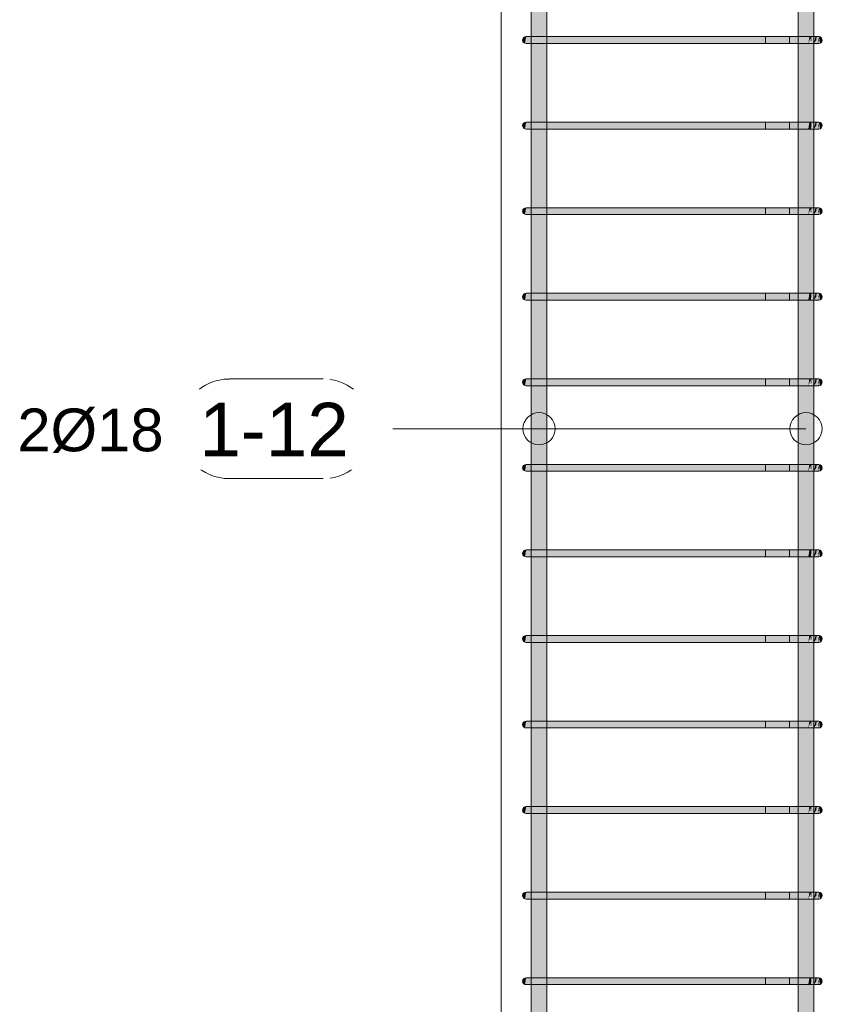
# Model space of a CAD drawing. Header units: millimetres. Extents: x -25607 to 9385, y 1894 to 10168.
# Tile 102 of 181: x -2943 to -2006, y 6693 to 7844. Entities that reach past the tile are written whole.
import ezdxf

# ---------------------------------------------------------------- set-up
doc = ezdxf.new("R2010")
doc.units = ezdxf.units.MM
for name, color, linetype, lineweight in [('S-COLS', 52, 'Continuous', 9), ('S-RBAR', 171, 'Continuous', 5), ('S-RBAR-IDEN', 171, 'Continuous', 5)]:
    doc.layers.add(name, color=color, linetype=linetype, lineweight=lineweight)
doc.styles.add('Arial', font='arial.ttf', dxfattribs={"height": 50})
doc.styles.add('Arial_1', font='arial.ttf', dxfattribs={"height": 62.5})

# ---------------------------------------------------------------- blocks, each defined once
blk = doc.blocks.new('Popisek výztuže - _Typ_ množství_LEVÝ-573731-V5')
at = {"layer": 'S-RBAR-IDEN'}
for p, q in [((-16348.9, 6003.8), (-16458.6, 6003.8)), ((-16458.6, 5887.3), (-16348.9, 5887.3))]:
    blk.add_line(p, q, dxfattribs=at)
for centre, start, end in [((-16458.6, 5945.5), 90, 270), ((-16348.9, 5945.5), 277.6434, 82.3566)]:
    blk.add_arc(centre, 58.2, start, end, dxfattribs=at)

msp = doc.modelspace()

# ---------------------------------------------------------------- hatches: boundary and pattern name
at = {"layer": 'S-RBAR'}
h = msp.add_hatch(color=256, dxfattribs=at)
h.paths.add_polyline_path([(-2345.5, 5870), (-2327.5, 5870), (-2327.5, 5916), (-2345.5, 5916), (-2345.5, 5915.6)])
h.paths.add_polyline_path([(-2345.5, 5924), (-2327.5, 5924), (-2327.5, 6016), (-2345.5, 6016), (-2345.5, 5943.3)])
h.paths.add_polyline_path([(-2345.5, 6024), (-2327.5, 6024), (-2327.5, 6116), (-2345.5, 6116), (-2345.5, 6026.4)])
h.paths.add_polyline_path([(-2345.5, 6124), (-2327.5, 6124), (-2327.5, 6216), (-2345.5, 6216), (-2345.5, 6137.3)])
h.paths.add_polyline_path([(-2327.5, 6224), (-2327.5, 6316), (-2345.5, 6316), (-2345.5, 6224), (-2331.6, 6224)])
h.paths.add_polyline_path([(-2345.5, 6324), (-2327.5, 6324), (-2327.5, 6416), (-2345.5, 6416), (-2345.5, 6331.3)])
h.paths.add_polyline_path([(-2345.5, 6424), (-2327.5, 6424), (-2327.5, 6516), (-2345.5, 6516), (-2345.5, 6442.2)])
h.paths.add_polyline_path([(-2345.5, 6524), (-2327.5, 6524), (-2327.5, 6616), (-2345.5, 6616), (-2345.5, 6525.3)])
h.paths.add_polyline_path([(-2345.5, 6624), (-2327.5, 6624), (-2327.5, 6716), (-2345.5, 6716), (-2345.5, 6636.2)])
h.paths.add_polyline_path([(-2345.5, 6724), (-2327.5, 6724), (-2327.5, 6816), (-2345.5, 6816), (-2345.5, 6747)])
h.paths.add_polyline_path([(-2339.2, 6824), (-2327.5, 6824), (-2327.5, 6916), (-2345.5, 6916), (-2345.5, 6824), (-2342.5, 6824)])
h.paths.add_polyline_path([(-2345.5, 6924), (-2327.5, 6924), (-2327.5, 7016), (-2345.5, 7016), (-2345.5, 6968.8)])
h.paths.add_polyline_path([(-2345.5, 7024), (-2327.5, 7024.2), (-2327.5, 7116), (-2345.5, 7116), (-2345.5, 7024.2)])
h.paths.add_polyline_path([(-2345.5, 7124), (-2327.5, 7124), (-2327.5, 7216), (-2345.5, 7216), (-2345.5, 7135.1)])
h.paths.add_polyline_path([(-2327.5, 7224), (-2327.5, 7316), (-2345.5, 7316), (-2345.5, 7224), (-2331.6, 7224)])
h.paths.add_polyline_path([(-2345.5, 7324), (-2327.5, 7324), (-2327.5, 7416), (-2345.5, 7416), (-2345.5, 7356.8)])
h.paths.add_polyline_path([(-2345.5, 7424), (-2327.5, 7424), (-2327.5, 7516), (-2345.5, 7516), (-2345.5, 7439.9)])
h.paths.add_polyline_path([(-2327.5, 7524), (-2327.5, 7616), (-2345.5, 7616), (-2345.5, 7524), (-2331.6, 7524)])
h.paths.add_polyline_path([(-2345.5, 7624), (-2327.5, 7624), (-2327.5, 7716), (-2345.5, 7716), (-2345.5, 7633.9)])
h.paths.add_polyline_path([(-2331.6, 7724), (-2327.5, 7724), (-2327.5, 7816), (-2345.5, 7816), (-2345.5, 7724), (-2335.4, 7724)])
h.paths.add_polyline_path([(-2345.5, 7824), (-2327.5, 7824), (-2327.5, 7916), (-2345.5, 7916), (-2345.5, 7855.7)])
h.paths.add_polyline_path([(-2339.2, 7924), (-2327.5, 7924), (-2327.5, 8016), (-2345.5, 8016), (-2345.5, 7924), (-2342.5, 7924)])
h.paths.add_polyline_path([(-2327.5, 8024), (-2327.5, 8116), (-2345.5, 8116), (-2345.5, 8024), (-2331.6, 8024)])
h.paths.add_polyline_path([(-2345.5, 8124), (-2327.5, 8124), (-2327.5, 8216), (-2345.5, 8216), (-2345.5, 8132.8)])
h.paths.add_polyline_path([(-2345.5, 8224), (-2327.5, 8224), (-2327.5, 8316), (-2345.5, 8316), (-2345.5, 8243.7)])
h.paths.add_polyline_path([(-2345.5, 8324), (-2327.5, 8324), (-2327.5, 8416), (-2345.5, 8416), (-2345.5, 8326.8)])
h.paths.add_polyline_path([(-2345.5, 8424), (-2327.5, 8424), (-2327.5, 8516), (-2345.5, 8516), (-2345.5, 8437.7)])
h.paths.add_polyline_path([(-2331.6, 8524), (-2327.5, 8524), (-2327.5, 8616), (-2345.5, 8616), (-2345.5, 8524), (-2335.4, 8524)])
h.paths.add_polyline_path([(-2339.2, 8624), (-2327.5, 8624), (-2327.5, 8660), (-2345.5, 8660), (-2345.5, 8624), (-2342.5, 8624)])
h = msp.add_hatch(color=256, dxfattribs=at)
h.paths.add_polyline_path([(-2033.6, 5870), (-2015.6, 5870), (-2015.9, 5916), (-2033.6, 5916), (-2033.6, 5915.6)])
h.paths.add_polyline_path([(-2024.6, 5924), (-2015.6, 5924), (-2015.9, 6016), (-2033.6, 6016), (-2033.4, 5924), (-2025.7, 5924)])
h.paths.add_polyline_path([(-2021.9, 6024), (-2015.6, 6024), (-2015.9, 6116), (-2033.6, 6116), (-2033.4, 6024), (-2024.6, 6024)])
h.paths.add_polyline_path([(-2024.6, 6124), (-2015.6, 6124), (-2015.9, 6216), (-2033.6, 6216), (-2033.4, 6124), (-2025.7, 6124)])
h.paths.add_polyline_path([(-2033.6, 6224), (-2015.6, 6224), (-2015.9, 6316), (-2033.6, 6316), (-2033.6, 6248.2)])
h.paths.add_polyline_path([(-2021.9, 6324), (-2015.6, 6324), (-2015.9, 6416), (-2033.6, 6416), (-2033.4, 6324), (-2024.6, 6324)])
h.paths.add_polyline_path([(-2021.9, 6424), (-2015.6, 6424), (-2015.9, 6516), (-2033.6, 6516), (-2033.4, 6424), (-2024.6, 6424)])
h.paths.add_polyline_path([(-2021.9, 6524), (-2015.6, 6524), (-2015.9, 6616), (-2033.6, 6616), (-2033.4, 6524), (-2024.6, 6524)])
h.paths.add_polyline_path([(-2021.9, 6624), (-2015.6, 6624), (-2015.9, 6716), (-2033.6, 6716), (-2033.4, 6624), (-2024.6, 6624)])
h.paths.add_polyline_path([(-2033.6, 6724), (-2015.6, 6724), (-2015.9, 6816), (-2033.6, 6816), (-2033.6, 6747)])
h.paths.add_polyline_path([(-2033.6, 6824), (-2015.6, 6824), (-2015.9, 6916), (-2033.6, 6916), (-2033.6, 6830.2)])
h.paths.add_polyline_path([(-2021.9, 6924), (-2015.6, 6924), (-2015.9, 7016), (-2033.6, 7016), (-2033.4, 6924), (-2024.6, 6924)])
h.paths.add_polyline_path([(-2021.9, 7024), (-2015.6, 7024.2), (-2015.9, 7116), (-2033.6, 7116), (-2033.4, 7024), (-2024.6, 7024)])
h.paths.add_polyline_path([(-2021.9, 7124), (-2015.6, 7124), (-2015.9, 7216), (-2033.6, 7216), (-2033.4, 7124), (-2024.6, 7124)])
h.paths.add_polyline_path([(-2033.6, 7224), (-2015.6, 7224), (-2015.9, 7316), (-2033.6, 7316), (-2033.6, 7245.9)])
h.paths.add_polyline_path([(-2024.6, 7324), (-2015.6, 7324), (-2015.9, 7416), (-2033.6, 7416), (-2033.4, 7324), (-2025.7, 7324)])
h.paths.add_polyline_path([(-2024.6, 7424), (-2015.6, 7424), (-2015.9, 7516), (-2033.6, 7516), (-2033.4, 7424), (-2025.7, 7424)])
h.paths.add_polyline_path([(-2033.6, 7524), (-2015.6, 7524), (-2015.9, 7616), (-2033.6, 7616), (-2033.6, 7550.8)])
h.paths.add_polyline_path([(-2024.6, 7624), (-2015.6, 7624), (-2015.9, 7716), (-2033.6, 7716), (-2033.4, 7624), (-2025.7, 7624)])
h.paths.add_polyline_path([(-2033.6, 7724), (-2015.6, 7724), (-2015.9, 7816), (-2033.6, 7816), (-2033.6, 7744.8)])
h.paths.add_polyline_path([(-2021.9, 7824), (-2015.6, 7824), (-2015.9, 7916), (-2032.6, 7916), (-2032.6, 7882.8), (-2033.6, 7882.8), (-2033.4, 7824), (-2024.6, 7824)])
h.paths.add_polyline_path([(-2019.6, 7924), (-2015.6, 7924), (-2015.9, 8016), (-2032.6, 8016), (-2032.6, 7924), (-2021.9, 7924)])
h.paths.add_polyline_path([(-2032.6, 8024), (-2015.6, 8024), (-2015.9, 8116), (-2032.6, 8116), (-2032.6, 8049.7)])
h.paths.add_polyline_path([(-2019.6, 8124), (-2015.6, 8124), (-2015.9, 8216), (-2032.6, 8216), (-2032.6, 8124), (-2021.9, 8124)])
h.paths.add_polyline_path([(-2019.6, 8224), (-2015.6, 8224), (-2015.9, 8316), (-2032.6, 8316), (-2032.6, 8224), (-2021.9, 8224)])
h.paths.add_polyline_path([(-2019.6, 8324), (-2015.6, 8324), (-2015.9, 8416), (-2032.6, 8416), (-2032.6, 8324), (-2021.9, 8324)])
h.paths.add_polyline_path([(-2019.6, 8424), (-2015.6, 8424), (-2015.9, 8516), (-2032.6, 8516), (-2032.6, 8424), (-2021.9, 8424)])
h.paths.add_polyline_path([(-2032.6, 8524), (-2015.6, 8524), (-2015.9, 8616), (-2032.6, 8616), (-2032.6, 8548.5)])
h.paths.add_polyline_path([(-2019.6, 8624), (-2015.6, 8624), (-2015.6, 8660), (-2032.6, 8660), (-2032.6, 8624), (-2021.9, 8624)])
for points in [[(-2352.6, 7816.1), (-2351.6, 7824), (-2353.6, 7823.5), (-2355, 7822), (-2355.6, 7820), (-2355, 7818), (-2353.6, 7816.5)], [(-2335.4, 7816), (-2331.6, 7816), (-2331.6, 7824), (-2351.6, 7824), (-2351.6, 7816), (-2335.7, 7816)], [(-2051.7, 7816), (-2029.6, 7816), (-2029.6, 7824), (-2331.6, 7824), (-2331.6, 7816), (-2095.6, 7816)], [(-2008.5, 7816.1), (-2007.6, 7816.5), (-2006.1, 7818), (-2005.6, 7820), (-2006.1, 7822), (-2007.8, 7823.6), (-2009.6, 7824), (-2008.9, 7819)], [(-2352.6, 7716.1), (-2351.6, 7724), (-2353.6, 7723.5), (-2355, 7722), (-2355.6, 7720), (-2355, 7718), (-2353.6, 7716.5)], [(-2335.4, 7716), (-2331.6, 7716), (-2331.6, 7724), (-2351.6, 7724), (-2351.6, 7716), (-2335.7, 7716)], [(-2271.2, 7716), (-2029.6, 7716), (-2029.6, 7724), (-2331.6, 7724), (-2331.6, 7716), (-2315.1, 7716)], [(-2008.5, 7716.1), (-2007.6, 7716.5), (-2006.1, 7718), (-2005.6, 7720), (-2006.1, 7722), (-2007.8, 7723.6), (-2009.6, 7724), (-2008.6, 7717.1)], [(-2352.6, 7616.1), (-2351.6, 7624), (-2353.6, 7623.5), (-2355, 7622), (-2355.6, 7620), (-2355, 7618), (-2353.6, 7616.5)], [(-2335.4, 7616), (-2331.6, 7616), (-2331.6, 7624), (-2351.6, 7624), (-2351.6, 7616), (-2335.7, 7616)], [(-2051.7, 7616), (-2029.6, 7616), (-2029.6, 7624), (-2331.6, 7624), (-2331.6, 7616), (-2095.6, 7616)], [(-2008.5, 7616.1), (-2007.6, 7616.5), (-2006.1, 7618), (-2005.6, 7620), (-2006.1, 7622), (-2007.8, 7623.6), (-2009.6, 7624), (-2008.9, 7619)], [(-2352.6, 7516.1), (-2351.6, 7524), (-2353.6, 7523.5), (-2355, 7522), (-2355.6, 7520), (-2355, 7518), (-2353.6, 7516.5)], [(-2351.6, 7516), (-2331.6, 7516), (-2331.6, 7524), (-2351.6, 7524), (-2351.6, 7516.1)], [(-2095.6, 7516), (-2029.6, 7516), (-2029.6, 7524), (-2331.6, 7524), (-2331.6, 7516), (-2271.2, 7516)], [(-2008.5, 7516.1), (-2007.6, 7516.5), (-2006.1, 7518), (-2005.6, 7520), (-2006.1, 7522), (-2007.8, 7523.6), (-2009.6, 7524), (-2008.9, 7519)], [(-2352.6, 7416.1), (-2351.6, 7424), (-2353.6, 7423.5), (-2355, 7422), (-2355.6, 7420), (-2355, 7418), (-2353.6, 7416.5)], [(-2335.4, 7416), (-2331.6, 7416), (-2331.6, 7424), (-2351.6, 7424), (-2351.6, 7416), (-2335.7, 7416)], [(-2051.7, 7416), (-2029.6, 7416), (-2029.6, 7424), (-2331.6, 7424), (-2331.6, 7416), (-2095.6, 7416)], [(-2008.5, 7416.1), (-2007.6, 7416.5), (-2006.1, 7418), (-2005.6, 7420), (-2006.1, 7422), (-2007.8, 7423.6), (-2009.6, 7424), (-2008.9, 7419)], [(-2352.6, 7316.1), (-2351.6, 7324), (-2353.6, 7323.5), (-2355, 7322), (-2355.6, 7320), (-2355, 7318), (-2353.6, 7316.5)], [(-2335.4, 7316), (-2331.6, 7316), (-2331.6, 7324), (-2351.6, 7324), (-2351.6, 7316), (-2335.7, 7316)], [(-2051.7, 7316), (-2029.6, 7316), (-2029.6, 7324), (-2331.6, 7324), (-2331.6, 7316), (-2095.6, 7316)], [(-2008.5, 7316.1), (-2007.6, 7316.5), (-2006.1, 7318), (-2005.6, 7320), (-2006.1, 7322), (-2007.8, 7323.6), (-2009.6, 7324), (-2008.9, 7319)], [(-2352.6, 7216.1), (-2351.6, 7224), (-2353.6, 7223.5), (-2355, 7222), (-2355.6, 7220), (-2355, 7218), (-2353.6, 7216.5)], [(-2335.4, 7216), (-2331.6, 7216), (-2331.6, 7224), (-2351.6, 7224), (-2351.6, 7216), (-2335.7, 7216)], [(-2271.2, 7216), (-2029.6, 7216), (-2029.6, 7224), (-2331.6, 7224), (-2331.6, 7216), (-2315.1, 7216)], [(-2008.5, 7216.1), (-2007.6, 7216.5), (-2006.1, 7218), (-2005.6, 7220), (-2006.1, 7222), (-2007.8, 7223.6), (-2009.6, 7224), (-2008.8, 7218.2)], [(-2352.6, 7116.1), (-2351.6, 7124), (-2353.6, 7123.5), (-2355, 7122), (-2355.6, 7120), (-2355, 7118), (-2353.6, 7116.5)], [(-2335.4, 7116), (-2331.6, 7116), (-2331.6, 7124), (-2351.6, 7124), (-2351.6, 7116), (-2335.7, 7116)], [(-2051.7, 7116), (-2029.6, 7116), (-2029.6, 7124), (-2331.6, 7124), (-2331.6, 7116), (-2095.6, 7116)], [(-2008.5, 7116.1), (-2007.6, 7116.5), (-2006.1, 7118), (-2005.6, 7120), (-2006.1, 7122), (-2007.8, 7123.6), (-2009.6, 7124), (-2008.9, 7119)], [(-2352.6, 7016.1), (-2351.6, 7024), (-2353.6, 7023.5), (-2355, 7022), (-2355.6, 7020), (-2355, 7018), (-2353.6, 7016.5)], [(-2335.4, 7016), (-2331.6, 7016), (-2331.6, 7024), (-2351.6, 7024), (-2351.6, 7016), (-2335.7, 7016)], [(-2051.7, 7016), (-2029.6, 7016), (-2029.6, 7024), (-2331.6, 7024), (-2331.6, 7016), (-2095.6, 7016)], [(-2008.5, 7016.1), (-2007.6, 7016.5), (-2006.1, 7018), (-2005.6, 7020), (-2006.1, 7022), (-2007.8, 7023.6), (-2009.6, 7024), (-2008.9, 7019)], [(-2352.6, 6916.1), (-2351.6, 6924), (-2353.6, 6923.5), (-2355, 6922), (-2355.6, 6920), (-2355, 6918), (-2353.6, 6916.5)], [(-2335.4, 6916), (-2331.6, 6916), (-2331.6, 6924), (-2351.6, 6924), (-2351.6, 6916), (-2335.7, 6916)], [(-2051.7, 6916), (-2029.6, 6916), (-2029.6, 6924), (-2331.6, 6924), (-2331.6, 6916), (-2095.6, 6916)], [(-2008.5, 6916.1), (-2007.6, 6916.5), (-2006.1, 6918), (-2005.6, 6920), (-2006.1, 6922), (-2007.8, 6923.6), (-2009.6, 6924), (-2008.9, 6919)], [(-2352.6, 6816.1), (-2351.6, 6824), (-2353.6, 6823.5), (-2355, 6822), (-2355.6, 6820), (-2355, 6818), (-2353.6, 6816.5)], [(-2335.4, 6816), (-2331.6, 6816), (-2331.6, 6824), (-2351.6, 6824), (-2351.6, 6816), (-2335.7, 6816)], [(-2051.7, 6816), (-2029.6, 6816), (-2029.6, 6824), (-2331.6, 6824), (-2331.6, 6816), (-2095.6, 6816)], [(-2008.5, 6816.1), (-2007.6, 6816.5), (-2006.1, 6818), (-2005.6, 6820), (-2006.1, 6822), (-2007.8, 6823.6), (-2009.6, 6824), (-2008.9, 6819)], [(-2352.6, 6716.1), (-2351.6, 6724), (-2353.6, 6723.5), (-2355, 6722), (-2355.6, 6720), (-2355, 6718), (-2353.6, 6716.5)], [(-2335.4, 6716), (-2331.6, 6716), (-2331.6, 6724), (-2351.6, 6724), (-2351.6, 6716), (-2335.7, 6716)], [(-2095.6, 6716), (-2029.6, 6716), (-2029.6, 6724), (-2331.6, 6724), (-2331.6, 6716), (-2271.2, 6716)], [(-2008.5, 6716.1), (-2007.6, 6716.5), (-2006.1, 6718), (-2005.6, 6720), (-2006.1, 6722), (-2007.8, 6723.6), (-2009.6, 6724), (-2008.9, 6719)]]:
    msp.add_hatch(color=256, dxfattribs=at).paths.add_polyline_path(points)
h = msp.add_hatch(color=256, dxfattribs=at)
h.paths.add_polyline_path([(-2009.6, 7824), (-2010.2, 7816), (-2009.6, 7816.1), (-2009.6, 7821)])
h.paths.add_polyline_path([(-2015.4, 7816), (-2013.5, 7824), (-2018.3, 7824), (-2018.7, 7816)])
h.paths.add_polyline_path([(-2010.8, 7816), (-2010.2, 7821.3), (-2009.6, 7824), (-2012, 7824), (-2012.8, 7819.6), (-2015.4, 7816), (-2011.1, 7816)])
h.paths.add_polyline_path([(-2029.6, 7816), (-2021.9, 7816), (-2020.6, 7824), (-2029.6, 7824)])
h.paths.add_polyline_path([(-2021.9, 7816), (-2019.6, 7816), (-2019.6, 7821.8)])
h = msp.add_hatch(color=256, dxfattribs=at)
h.paths.add_polyline_path([(-2010.8, 7816), (-2010.2, 7816.1), (-2009.6, 7824), (-2010.6, 7820)])
h.paths.add_polyline_path([(-2018.7, 7816), (-2018.3, 7824), (-2020.6, 7824), (-2021.9, 7816), (-2019.4, 7822.3)])
h.paths.add_polyline_path([(-2015.4, 7816), (-2012.5, 7820), (-2012.2, 7824), (-2013.5, 7824)])
h = msp.add_hatch(color=256, dxfattribs=at)
h.paths.add_polyline_path([(-2029.6, 7716), (-2021.9, 7716), (-2020.6, 7724), (-2029.6, 7724), (-2029.6, 7717.1)])
h.paths.add_polyline_path([(-2009.6, 7724), (-2010.2, 7716), (-2009.6, 7716.1), (-2009.6, 7721)])
h.paths.add_polyline_path([(-2011.1, 7716), (-2010.8, 7716), (-2010.2, 7721.3), (-2009.6, 7724), (-2012, 7724), (-2012.8, 7719.6), (-2015.4, 7716), (-2012.2, 7716)])
h.paths.add_polyline_path([(-2018.7, 7716), (-2015.4, 7716), (-2013.5, 7724), (-2018.3, 7724), (-2018.7, 7717.1)])
h = msp.add_hatch(color=256, dxfattribs=at)
h.paths.add_polyline_path([(-2010.2, 7716), (-2009.6, 7724), (-2010.6, 7720), (-2010.8, 7716)])
h.paths.add_polyline_path([(-2018.7, 7716), (-2018.6, 7717.1), (-2018.3, 7724), (-2020.6, 7724), (-2021.9, 7716)])
h.paths.add_polyline_path([(-2015.4, 7716), (-2012.5, 7720), (-2012.2, 7724), (-2013.5, 7724), (-2015.2, 7717.1)])
h = msp.add_hatch(color=256, dxfattribs=at)
h.paths.add_polyline_path([(-2009.6, 7624), (-2010.2, 7616), (-2009.6, 7616.1), (-2009.6, 7621)])
h.paths.add_polyline_path([(-2015.4, 7616), (-2013.5, 7624), (-2018.3, 7624), (-2018.7, 7616)])
h.paths.add_polyline_path([(-2010.8, 7616), (-2010.2, 7621.3), (-2009.6, 7624), (-2012, 7624), (-2012.8, 7619.6), (-2015.4, 7616), (-2011.1, 7616)])
h.paths.add_polyline_path([(-2029.6, 7616), (-2021.9, 7616), (-2020.6, 7624), (-2029.6, 7624)])
h.paths.add_polyline_path([(-2021.9, 7616), (-2019.6, 7616), (-2019.6, 7621.8)])
h = msp.add_hatch(color=256, dxfattribs=at)
h.paths.add_polyline_path([(-2010.8, 7616), (-2010.2, 7616.1), (-2009.6, 7624), (-2010.6, 7620)])
h.paths.add_polyline_path([(-2018.7, 7616), (-2018.3, 7624), (-2020.6, 7624), (-2021.9, 7616), (-2019.4, 7622.3)])
h.paths.add_polyline_path([(-2015.4, 7616), (-2012.5, 7620), (-2012.2, 7624), (-2013.5, 7624)])
h = msp.add_hatch(color=256, dxfattribs=at)
h.paths.add_polyline_path([(-2009.6, 7516), (-2009.8, 7521), (-2010.2, 7516)])
h.paths.add_polyline_path([(-2025.7, 7516), (-2021.9, 7516), (-2020.6, 7524), (-2029.6, 7524), (-2029.6, 7516)])
h.paths.add_polyline_path([(-2015.4, 7516), (-2010.8, 7516), (-2010.2, 7521.3), (-2009.6, 7524), (-2012, 7524), (-2012.8, 7519.6), (-2013.2, 7519), (-2013.2, 7521.5)])
h.paths.add_polyline_path([(-2015.4, 7516), (-2013.5, 7524), (-2018.3, 7524), (-2018.7, 7516)])
h = msp.add_hatch(color=256, dxfattribs=at)
h.paths.add_polyline_path([(-2021.9, 7516), (-2018.7, 7516), (-2018.3, 7524), (-2020.6, 7524), (-2020.7, 7523.1)])
h.paths.add_polyline_path([(-2015.4, 7516), (-2012.5, 7520), (-2012.2, 7524), (-2013.5, 7524), (-2013.7, 7523.1)])
h.paths.add_polyline_path([(-2010.8, 7516), (-2010.2, 7516), (-2009.8, 7523.1), (-2010.6, 7520)])
h = msp.add_hatch(color=256, dxfattribs=at)
h.paths.add_polyline_path([(-2009.6, 7424), (-2010.2, 7416), (-2009.6, 7416.1), (-2009.6, 7421)])
h.paths.add_polyline_path([(-2015.4, 7416), (-2013.5, 7424), (-2018.3, 7424), (-2018.7, 7416)])
h.paths.add_polyline_path([(-2010.8, 7416), (-2010.2, 7421.3), (-2009.6, 7424), (-2012, 7424), (-2012.8, 7419.6), (-2015.4, 7416), (-2011.1, 7416)])
h.paths.add_polyline_path([(-2029.6, 7416), (-2021.9, 7416), (-2020.6, 7424), (-2029.6, 7424)])
h.paths.add_polyline_path([(-2019.6, 7416), (-2019.6, 7421.8), (-2021.9, 7416)])
h = msp.add_hatch(color=256, dxfattribs=at)
h.paths.add_polyline_path([(-2010.8, 7416), (-2010.2, 7416.1), (-2009.6, 7424), (-2010.6, 7420)])
h.paths.add_polyline_path([(-2018.7, 7416), (-2018.3, 7424), (-2020.6, 7424), (-2021.9, 7416), (-2019.4, 7422.3)])
h.paths.add_polyline_path([(-2015.4, 7416), (-2012.5, 7420), (-2012.2, 7424), (-2013.5, 7424)])
h = msp.add_hatch(color=256, dxfattribs=at)
h.paths.add_polyline_path([(-2021.9, 7316), (-2020.6, 7324), (-2029.6, 7324), (-2029.6, 7316), (-2025.7, 7316)])
h.paths.add_polyline_path([(-2019.6, 7316), (-2019.6, 7321.8), (-2021.9, 7316)])
h.paths.add_polyline_path([(-2018.7, 7316), (-2015.4, 7316), (-2013.5, 7324), (-2018.3, 7324)])
h.paths.add_polyline_path([(-2009.6, 7324), (-2010.2, 7316), (-2009.6, 7316.1), (-2009.6, 7321)])
h.paths.add_polyline_path([(-2012.2, 7316), (-2010.8, 7316), (-2010.2, 7321.3), (-2009.6, 7324), (-2012, 7324), (-2012.8, 7319.6), (-2015.4, 7316), (-2013.1, 7316)])
h = msp.add_hatch(color=256, dxfattribs=at)
h.paths.add_polyline_path([(-2010.8, 7316), (-2010.2, 7316.1), (-2009.6, 7324), (-2010.6, 7320)])
h.paths.add_polyline_path([(-2018.7, 7316), (-2018.3, 7324), (-2020.6, 7324), (-2021.9, 7316), (-2019.4, 7322.3)])
h.paths.add_polyline_path([(-2015.4, 7316), (-2012.5, 7320), (-2012.2, 7324), (-2013.5, 7324)])
h = msp.add_hatch(color=256, dxfattribs=at)
h.paths.add_polyline_path([(-2029.6, 7216), (-2021.9, 7216), (-2020.6, 7224), (-2029.6, 7224), (-2029.6, 7218.2)])
h.paths.add_polyline_path([(-2009.6, 7224), (-2010.2, 7216), (-2009.6, 7216.1), (-2009.6, 7221)])
h.paths.add_polyline_path([(-2011.1, 7216), (-2010.8, 7216), (-2010.2, 7221.3), (-2009.6, 7224), (-2012, 7224), (-2012.8, 7219.6), (-2015.4, 7216), (-2012.2, 7216)])
h.paths.add_polyline_path([(-2018.7, 7216), (-2015.4, 7216), (-2013.5, 7224), (-2018.3, 7224), (-2018.7, 7218.2)])
h = msp.add_hatch(color=256, dxfattribs=at)
h.paths.add_polyline_path([(-2010.2, 7216), (-2009.6, 7224), (-2010.6, 7220), (-2010.8, 7216)])
h.paths.add_polyline_path([(-2018.7, 7216), (-2018.6, 7218.2), (-2018.3, 7224), (-2020.6, 7224), (-2021.9, 7216)])
h.paths.add_polyline_path([(-2015.4, 7216), (-2012.5, 7220), (-2012.2, 7224), (-2013.5, 7224), (-2014.9, 7218.2)])
h = msp.add_hatch(color=256, dxfattribs=at)
h.paths.add_polyline_path([(-2018.7, 7116), (-2015.4, 7116), (-2013.5, 7124), (-2018.3, 7124)])
h.paths.add_polyline_path([(-2021.9, 7116), (-2020.6, 7124), (-2029.6, 7124), (-2029.6, 7116), (-2025.7, 7116)])
h.paths.add_polyline_path([(-2019.6, 7116), (-2019.6, 7121.8), (-2021.9, 7116)])
h.paths.add_polyline_path([(-2009.6, 7124), (-2010.2, 7116), (-2009.6, 7116.1), (-2009.6, 7121)])
h.paths.add_polyline_path([(-2013.2, 7116), (-2010.8, 7116), (-2010.2, 7121.3), (-2009.6, 7124), (-2012, 7124), (-2012.8, 7119.6), (-2015.4, 7116)])
h = msp.add_hatch(color=256, dxfattribs=at)
h.paths.add_polyline_path([(-2010.8, 7116), (-2010.2, 7116.1), (-2009.6, 7124), (-2010.6, 7120)])
h.paths.add_polyline_path([(-2018.7, 7116), (-2018.3, 7124), (-2020.6, 7124), (-2021.9, 7116), (-2019.4, 7122.3)])
h.paths.add_polyline_path([(-2015.4, 7116), (-2012.5, 7120), (-2012.2, 7124), (-2013.5, 7124)])
h = msp.add_hatch(color=256, dxfattribs=at)
h.paths.add_polyline_path([(-2009.6, 7024), (-2010.2, 7016), (-2009.6, 7016.1), (-2009.6, 7021)])
h.paths.add_polyline_path([(-2015.4, 7016), (-2013.5, 7024), (-2018.3, 7024), (-2018.7, 7016)])
h.paths.add_polyline_path([(-2010.8, 7016), (-2010.2, 7021.3), (-2009.6, 7024), (-2012, 7024), (-2012.8, 7019.6), (-2015.4, 7016), (-2011.1, 7016)])
h.paths.add_polyline_path([(-2029.6, 7016), (-2021.9, 7016), (-2020.6, 7024), (-2029.6, 7024)])
h.paths.add_polyline_path([(-2021.9, 7016), (-2019.6, 7016), (-2019.6, 7021.8)])
h = msp.add_hatch(color=256, dxfattribs=at)
h.paths.add_polyline_path([(-2010.8, 7016), (-2010.2, 7016.1), (-2009.6, 7024), (-2010.6, 7020)])
h.paths.add_polyline_path([(-2018.7, 7016), (-2018.3, 7024), (-2020.6, 7024), (-2021.9, 7016), (-2019.4, 7022.3)])
h.paths.add_polyline_path([(-2015.4, 7016), (-2012.5, 7020), (-2012.2, 7024), (-2013.5, 7024)])
h = msp.add_hatch(color=256, dxfattribs=at)
h.paths.add_polyline_path([(-2009.6, 6924), (-2010.2, 6916), (-2009.6, 6916.1), (-2009.6, 6921)])
h.paths.add_polyline_path([(-2015.4, 6916), (-2013.5, 6924), (-2018.3, 6924), (-2018.7, 6916)])
h.paths.add_polyline_path([(-2010.8, 6916), (-2010.2, 6921.3), (-2009.6, 6924), (-2012, 6924), (-2012.8, 6919.6), (-2015.4, 6916), (-2011.1, 6916)])
h.paths.add_polyline_path([(-2029.6, 6916), (-2021.9, 6916), (-2020.6, 6924), (-2029.6, 6924)])
h.paths.add_polyline_path([(-2021.9, 6916), (-2019.6, 6916), (-2019.6, 6921.8)])
h = msp.add_hatch(color=256, dxfattribs=at)
h.paths.add_polyline_path([(-2010.8, 6916), (-2010.2, 6916.1), (-2009.6, 6924), (-2010.6, 6920)])
h.paths.add_polyline_path([(-2018.7, 6916), (-2018.3, 6924), (-2020.6, 6924), (-2021.9, 6916), (-2019.4, 6922.3)])
h.paths.add_polyline_path([(-2015.4, 6916), (-2012.5, 6920), (-2012.2, 6924), (-2013.5, 6924)])
h = msp.add_hatch(color=256, dxfattribs=at)
h.paths.add_polyline_path([(-2009.6, 6824), (-2010.2, 6816), (-2009.6, 6816.1), (-2009.6, 6821)])
h.paths.add_polyline_path([(-2015.4, 6816), (-2013.5, 6824), (-2018.3, 6824), (-2018.7, 6816)])
h.paths.add_polyline_path([(-2010.8, 6816), (-2010.2, 6821.3), (-2009.6, 6824), (-2012, 6824), (-2012.8, 6819.6), (-2015.4, 6816), (-2011.1, 6816)])
h.paths.add_polyline_path([(-2029.6, 6816), (-2021.9, 6816), (-2020.6, 6824), (-2029.6, 6824)])
h.paths.add_polyline_path([(-2021.9, 6816), (-2019.6, 6816), (-2019.6, 6821.8)])
h = msp.add_hatch(color=256, dxfattribs=at)
h.paths.add_polyline_path([(-2010.8, 6816), (-2010.2, 6816.1), (-2009.6, 6824), (-2010.6, 6820)])
h.paths.add_polyline_path([(-2018.7, 6816), (-2018.3, 6824), (-2020.6, 6824), (-2021.9, 6816), (-2019.4, 6822.3)])
h.paths.add_polyline_path([(-2015.4, 6816), (-2012.5, 6820), (-2012.2, 6824), (-2013.5, 6824)])
h = msp.add_hatch(color=256, dxfattribs=at)
h.paths.add_polyline_path([(-2029.6, 6716), (-2021.9, 6716), (-2020.6, 6724), (-2029.6, 6724), (-2029.6, 6719.3)])
h.paths.add_polyline_path([(-2009.6, 6724), (-2010.2, 6716), (-2009.6, 6716.1), (-2009.6, 6721)])
h.paths.add_polyline_path([(-2015.4, 6716), (-2010.8, 6716), (-2010.2, 6721.3), (-2009.6, 6724), (-2012, 6724), (-2012.8, 6719.6), (-2013.2, 6719)])
h.paths.add_polyline_path([(-2018.7, 6716), (-2015.4, 6716), (-2013.5, 6724), (-2018.3, 6724), (-2018.7, 6719.3)])
h = msp.add_hatch(color=256, dxfattribs=at)
h.paths.add_polyline_path([(-2010.2, 6716), (-2009.6, 6724), (-2010.6, 6719.3), (-2010.8, 6716)])
h.paths.add_polyline_path([(-2018.7, 6716), (-2018.5, 6719.3), (-2018.3, 6724), (-2020.6, 6724), (-2021.9, 6716)])
h.paths.add_polyline_path([(-2015.4, 6716), (-2012.5, 6720), (-2012.2, 6724), (-2013.5, 6724), (-2014.6, 6719.3)])

# ---------------------------------------------------------------- linework, layer by layer
at = {"layer": 'S-COLS'}
for p, q in [((-2380.6, 5770), (-2380.6, 8920)), ((-2380.6, 8670), (-2380.6, 5870))]:
    msp.add_line(p, q, dxfattribs=at)
at = {"layer": 'S-RBAR'}
for p, q in [((-2345.5, 5870), (-2345.5, 8660)), ((-2345.5, 5870), (-2345.5, 8660)), ((-2327.5, 5870), (-2327.5, 8660)), ((-2327.5, 5870), (-2327.5, 8660)), ((-2033.6, 5870), (-2033.6, 8660)), ((-2033.6, 5870), (-2033.6, 8660)), ((-2015.6, 5870), (-2015.6, 8660)), ((-2015.6, 5870), (-2015.6, 8660)), ((-2331.6, 7824), (-2351.6, 7824)), ((-2331.6, 7824), (-2351.6, 7824)), ((-2331.6, 7816), (-2351.6, 7816)), ((-2331.6, 7816), (-2351.6, 7816)), ((-2029.6, 7824), (-2331.6, 7824)), ((-2331.6, 7824), (-2029.6, 7824)), ((-2029.6, 7816), (-2331.6, 7816)), ((-2331.6, 7816), (-2029.6, 7816)), ((-2072, 7824), (-2043.7, 7824)), ((-2072, 7816), (-2072, 7824)), ((-2072, 7816), (-2043.7, 7816)), ((-2009.6, 7824), (-2043.7, 7824)), ((-2015.4, 7824), (-2043.7, 7824)), ((-2043.7, 7824), (-2043.7, 7816)), ((-2009.6, 7816), (-2043.7, 7816)), ((-2015.4, 7816), (-2043.7, 7816)), ((-2009.6, 7824), (-2029.6, 7824)), ((-2009.6, 7824), (-2029.6, 7824)), ((-2009.6, 7816), (-2029.6, 7816)), ((-2015.4, 7816), (-2029.6, 7816)), ((-2009.6, 7824), (-2015.4, 7824)), ((-2010.2, 7816), (-2015.4, 7816)), ((-2010.2, 7816), (-2015.4, 7816)), ((-2331.6, 7724), (-2351.6, 7724)), ((-2331.6, 7724), (-2351.6, 7724)), ((-2029.6, 7724), (-2331.6, 7724)), ((-2331.6, 7724), (-2029.6, 7724)), ((-2072, 7724), (-2043.7, 7724)), ((-2072, 7716), (-2072, 7724)), ((-2009.6, 7724), (-2043.7, 7724)), ((-2015.4, 7724), (-2043.7, 7724)), ((-2043.7, 7724), (-2043.7, 7716)), ((-2009.6, 7724), (-2029.6, 7724)), ((-2009.6, 7724), (-2029.6, 7724)), ((-2009.6, 7724), (-2015.4, 7724)), ((-2331.6, 7716), (-2351.6, 7716)), ((-2331.6, 7716), (-2351.6, 7716)), ((-2029.6, 7716), (-2331.6, 7716)), ((-2331.6, 7716), (-2029.6, 7716)), ((-2072, 7716), (-2043.7, 7716)), ((-2009.6, 7716), (-2043.7, 7716)), ((-2015.4, 7716), (-2043.7, 7716)), ((-2009.6, 7716), (-2029.6, 7716)), ((-2015.4, 7716), (-2029.6, 7716)), ((-2010.2, 7716), (-2015.4, 7716)), ((-2010.2, 7716), (-2015.4, 7716)), ((-2331.6, 7624), (-2351.6, 7624)), ((-2331.6, 7624), (-2351.6, 7624)), ((-2029.6, 7624), (-2331.6, 7624)), ((-2331.6, 7624), (-2029.6, 7624)), ((-2072, 7624), (-2043.7, 7624)), ((-2072, 7616), (-2072, 7624)), ((-2009.6, 7624), (-2043.7, 7624)), ((-2015.4, 7624), (-2043.7, 7624)), ((-2043.7, 7624), (-2043.7, 7616)), ((-2009.6, 7624), (-2029.6, 7624)), ((-2009.6, 7624), (-2029.6, 7624)), ((-2009.6, 7624), (-2015.4, 7624)), ((-2331.6, 7616), (-2351.6, 7616)), ((-2331.6, 7616), (-2351.6, 7616)), ((-2029.6, 7616), (-2331.6, 7616)), ((-2331.6, 7616), (-2029.6, 7616)), ((-2072, 7616), (-2043.7, 7616)), ((-2009.6, 7616), (-2043.7, 7616)), ((-2015.4, 7616), (-2043.7, 7616)), ((-2009.6, 7616), (-2029.6, 7616)), ((-2015.4, 7616), (-2029.6, 7616)), ((-2010.2, 7616), (-2015.4, 7616)), ((-2010.2, 7616), (-2015.4, 7616)), ((-2331.6, 7524), (-2351.6, 7524)), ((-2331.6, 7524), (-2351.6, 7524)), ((-2331.6, 7516), (-2351.6, 7516)), ((-2331.6, 7516), (-2351.6, 7516)), ((-2029.6, 7524), (-2331.6, 7524)), ((-2331.6, 7524), (-2029.6, 7524)), ((-2029.6, 7516), (-2331.6, 7516)), ((-2331.6, 7516), (-2029.6, 7516)), ((-2072, 7524), (-2043.7, 7524)), ((-2072, 7516), (-2072, 7524)), ((-2072, 7516), (-2043.7, 7516)), ((-2009.6, 7524), (-2043.7, 7524)), ((-2015.4, 7524), (-2043.7, 7524)), ((-2043.7, 7524), (-2043.7, 7516)), ((-2009.6, 7516), (-2043.7, 7516)), ((-2015.4, 7516), (-2043.7, 7516)), ((-2009.6, 7524), (-2029.6, 7524)), ((-2009.6, 7524), (-2029.6, 7524)), ((-2009.6, 7516), (-2029.6, 7516)), ((-2015.4, 7516), (-2029.6, 7516)), ((-2009.6, 7524), (-2015.4, 7524)), ((-2010.2, 7516), (-2015.4, 7516)), ((-2010.2, 7516), (-2015.4, 7516)), ((-2331.6, 7424), (-2351.6, 7424)), ((-2331.6, 7424), (-2351.6, 7424)), ((-2029.6, 7424), (-2331.6, 7424)), ((-2331.6, 7424), (-2029.6, 7424)), ((-2072, 7424), (-2043.7, 7424)), ((-2072, 7416), (-2072, 7424)), ((-2009.6, 7424), (-2043.7, 7424)), ((-2015.4, 7424), (-2043.7, 7424)), ((-2043.7, 7424), (-2043.7, 7416)), ((-2009.6, 7424), (-2029.6, 7424)), ((-2009.6, 7424), (-2029.6, 7424)), ((-2009.6, 7424), (-2015.4, 7424)), ((-2331.6, 7416), (-2351.6, 7416)), ((-2331.6, 7416), (-2351.6, 7416)), ((-2029.6, 7416), (-2331.6, 7416)), ((-2331.6, 7416), (-2029.6, 7416)), ((-2072, 7416), (-2043.7, 7416)), ((-2009.6, 7416), (-2043.7, 7416)), ((-2015.4, 7416), (-2043.7, 7416)), ((-2009.6, 7416), (-2029.6, 7416)), ((-2015.4, 7416), (-2029.6, 7416)), ((-2010.2, 7416), (-2015.4, 7416)), ((-2010.2, 7416), (-2015.4, 7416)), ((-2331.6, 7324), (-2351.6, 7324)), ((-2331.6, 7324), (-2351.6, 7324)), ((-2029.6, 7324), (-2331.6, 7324)), ((-2331.6, 7324), (-2029.6, 7324)), ((-2072, 7324), (-2043.7, 7324)), ((-2072, 7316), (-2072, 7324)), ((-2009.6, 7324), (-2043.7, 7324)), ((-2015.4, 7324), (-2043.7, 7324)), ((-2043.7, 7324), (-2043.7, 7316)), ((-2009.6, 7324), (-2029.6, 7324)), ((-2009.6, 7324), (-2029.6, 7324)), ((-2009.6, 7324), (-2015.4, 7324)), ((-2331.6, 7316), (-2351.6, 7316)), ((-2331.6, 7316), (-2351.6, 7316)), ((-2029.6, 7316), (-2331.6, 7316)), ((-2331.6, 7316), (-2029.6, 7316)), ((-2072, 7316), (-2043.7, 7316)), ((-2009.6, 7316), (-2043.7, 7316)), ((-2015.4, 7316), (-2043.7, 7316)), ((-2009.6, 7316), (-2029.6, 7316)), ((-2015.4, 7316), (-2029.6, 7316)), ((-2010.2, 7316), (-2015.4, 7316)), ((-2010.2, 7316), (-2015.4, 7316)), ((-2331.6, 7224), (-2351.6, 7224)), ((-2331.6, 7224), (-2351.6, 7224)), ((-2331.6, 7216), (-2351.6, 7216)), ((-2331.6, 7216), (-2351.6, 7216)), ((-2029.6, 7224), (-2331.6, 7224)), ((-2331.6, 7224), (-2029.6, 7224)), ((-2029.6, 7216), (-2331.6, 7216)), ((-2331.6, 7216), (-2029.6, 7216)), ((-2072, 7224), (-2043.7, 7224)), ((-2072, 7216), (-2072, 7224)), ((-2072, 7216), (-2043.7, 7216)), ((-2009.6, 7224), (-2043.7, 7224)), ((-2015.4, 7224), (-2043.7, 7224)), ((-2043.7, 7224), (-2043.7, 7216)), ((-2009.6, 7216), (-2043.7, 7216)), ((-2015.4, 7216), (-2043.7, 7216)), ((-2009.6, 7224), (-2029.6, 7224)), ((-2009.6, 7224), (-2029.6, 7224)), ((-2009.6, 7216), (-2029.6, 7216)), ((-2015.4, 7216), (-2029.6, 7216)), ((-2009.6, 7224), (-2015.4, 7224)), ((-2010.2, 7216), (-2015.4, 7216)), ((-2010.2, 7216), (-2015.4, 7216)), ((-2331.6, 7124), (-2351.6, 7124)), ((-2331.6, 7124), (-2351.6, 7124)), ((-2029.6, 7124), (-2331.6, 7124)), ((-2331.6, 7124), (-2029.6, 7124)), ((-2072, 7124), (-2043.7, 7124)), ((-2072, 7116), (-2072, 7124)), ((-2009.6, 7124), (-2043.7, 7124)), ((-2015.4, 7124), (-2043.7, 7124)), ((-2043.7, 7124), (-2043.7, 7116)), ((-2009.6, 7124), (-2029.6, 7124)), ((-2009.6, 7124), (-2029.6, 7124)), ((-2009.6, 7124), (-2015.4, 7124)), ((-2331.6, 7116), (-2351.6, 7116)), ((-2331.6, 7116), (-2351.6, 7116)), ((-2029.6, 7116), (-2331.6, 7116)), ((-2331.6, 7116), (-2029.6, 7116)), ((-2072, 7116), (-2043.7, 7116)), ((-2009.6, 7116), (-2043.7, 7116)), ((-2015.4, 7116), (-2043.7, 7116)), ((-2009.6, 7116), (-2029.6, 7116)), ((-2015.4, 7116), (-2029.6, 7116)), ((-2010.2, 7116), (-2015.4, 7116)), ((-2010.2, 7116), (-2015.4, 7116)), ((-2331.6, 7024), (-2351.6, 7024)), ((-2331.6, 7024), (-2351.6, 7024)), ((-2029.6, 7024), (-2331.6, 7024)), ((-2331.6, 7024), (-2029.6, 7024)), ((-2072, 7024), (-2043.7, 7024)), ((-2072, 7016), (-2072, 7024)), ((-2009.6, 7024), (-2043.7, 7024)), ((-2015.4, 7024), (-2043.7, 7024)), ((-2043.7, 7024), (-2043.7, 7016)), ((-2009.6, 7024), (-2029.6, 7024)), ((-2009.6, 7024), (-2029.6, 7024)), ((-2009.6, 7024), (-2015.4, 7024)), ((-2331.6, 7016), (-2351.6, 7016)), ((-2331.6, 7016), (-2351.6, 7016)), ((-2029.6, 7016), (-2331.6, 7016)), ((-2331.6, 7016), (-2029.6, 7016)), ((-2072, 7016), (-2043.7, 7016)), ((-2009.6, 7016), (-2043.7, 7016)), ((-2015.4, 7016), (-2043.7, 7016)), ((-2009.6, 7016), (-2029.6, 7016)), ((-2015.4, 7016), (-2029.6, 7016)), ((-2010.2, 7016), (-2015.4, 7016)), ((-2010.2, 7016), (-2015.4, 7016)), ((-2331.6, 6924), (-2351.6, 6924)), ((-2331.6, 6924), (-2351.6, 6924)), ((-2029.6, 6924), (-2331.6, 6924)), ((-2331.6, 6924), (-2029.6, 6924)), ((-2072, 6924), (-2043.7, 6924)), ((-2072, 6916), (-2072, 6924)), ((-2009.6, 6924), (-2043.7, 6924)), ((-2015.4, 6924), (-2043.7, 6924)), ((-2043.7, 6924), (-2043.7, 6916)), ((-2009.6, 6924), (-2029.6, 6924)), ((-2009.6, 6924), (-2029.6, 6924)), ((-2009.6, 6924), (-2015.4, 6924)), ((-2331.6, 6916), (-2351.6, 6916)), ((-2331.6, 6916), (-2351.6, 6916)), ((-2029.6, 6916), (-2331.6, 6916)), ((-2331.6, 6916), (-2029.6, 6916)), ((-2072, 6916), (-2043.7, 6916)), ((-2009.6, 6916), (-2043.7, 6916)), ((-2015.4, 6916), (-2043.7, 6916)), ((-2009.6, 6916), (-2029.6, 6916)), ((-2015.4, 6916), (-2029.6, 6916)), ((-2010.2, 6916), (-2015.4, 6916)), ((-2010.2, 6916), (-2015.4, 6916)), ((-2331.6, 6824), (-2351.6, 6824)), ((-2331.6, 6824), (-2351.6, 6824)), ((-2331.6, 6816), (-2351.6, 6816)), ((-2331.6, 6816), (-2351.6, 6816)), ((-2029.6, 6824), (-2331.6, 6824)), ((-2331.6, 6824), (-2029.6, 6824)), ((-2029.6, 6816), (-2331.6, 6816)), ((-2331.6, 6816), (-2029.6, 6816)), ((-2072, 6824), (-2043.7, 6824)), ((-2072, 6816), (-2072, 6824)), ((-2072, 6816), (-2043.7, 6816)), ((-2009.6, 6824), (-2043.7, 6824)), ((-2015.4, 6824), (-2043.7, 6824)), ((-2043.7, 6824), (-2043.7, 6816)), ((-2009.6, 6816), (-2043.7, 6816)), ((-2015.4, 6816), (-2043.7, 6816)), ((-2009.6, 6824), (-2029.6, 6824)), ((-2009.6, 6824), (-2029.6, 6824)), ((-2009.6, 6816), (-2029.6, 6816)), ((-2015.4, 6816), (-2029.6, 6816)), ((-2009.6, 6824), (-2015.4, 6824)), ((-2010.2, 6816), (-2015.4, 6816)), ((-2010.2, 6816), (-2015.4, 6816)), ((-2331.6, 6724), (-2351.6, 6724)), ((-2331.6, 6724), (-2351.6, 6724)), ((-2029.6, 6724), (-2331.6, 6724)), ((-2331.6, 6724), (-2029.6, 6724)), ((-2072, 6724), (-2043.7, 6724)), ((-2072, 6716), (-2072, 6724)), ((-2009.6, 6724), (-2043.7, 6724)), ((-2015.4, 6724), (-2043.7, 6724)), ((-2043.7, 6724), (-2043.7, 6716)), ((-2009.6, 6724), (-2029.6, 6724)), ((-2009.6, 6724), (-2029.6, 6724)), ((-2009.6, 6724), (-2015.4, 6724)), ((-2331.6, 6716), (-2351.6, 6716)), ((-2331.6, 6716), (-2351.6, 6716)), ((-2029.6, 6716), (-2331.6, 6716)), ((-2331.6, 6716), (-2029.6, 6716)), ((-2072, 6716), (-2043.7, 6716)), ((-2009.6, 6716), (-2043.7, 6716)), ((-2015.4, 6716), (-2043.7, 6716)), ((-2009.6, 6716), (-2029.6, 6716)), ((-2015.4, 6716), (-2029.6, 6716)), ((-2010.2, 6716), (-2015.4, 6716)), ((-2010.2, 6716), (-2015.4, 6716))]:
    msp.add_line(p, q, dxfattribs=at)
for centre, start, end in [((-2351.6, 7820), 90, 270), ((-2351.6, 7820), 90, 270), ((-2009.6, 7820), 270, 90), ((-2009.6, 7820), 270, 90), ((-2009.6, 7820), 270, 90), ((-2351.6, 7720), 90, 270), ((-2351.6, 7720), 90, 270), ((-2009.6, 7720), 270, 90), ((-2009.6, 7720), 270, 90), ((-2009.6, 7720), 270, 90), ((-2351.6, 7620), 90, 270), ((-2351.6, 7620), 90, 270), ((-2009.6, 7620), 270, 90), ((-2009.6, 7620), 270, 90), ((-2009.6, 7620), 270, 90), ((-2351.6, 7520), 90, 270), ((-2351.6, 7520), 90, 270), ((-2009.6, 7520), 270, 90), ((-2009.6, 7520), 270, 90), ((-2009.6, 7520), 270, 90), ((-2351.6, 7420), 90, 270), ((-2351.6, 7420), 90, 270), ((-2009.6, 7420), 270, 90), ((-2009.6, 7420), 270, 90), ((-2009.6, 7420), 270, 90), ((-2351.6, 7320), 90, 270), ((-2351.6, 7320), 90, 270), ((-2009.6, 7320), 270, 90), ((-2009.6, 7320), 270, 90), ((-2009.6, 7320), 270, 90), ((-2351.6, 7220), 90, 270), ((-2351.6, 7220), 90, 270), ((-2009.6, 7220), 270, 90), ((-2009.6, 7220), 270, 90), ((-2009.6, 7220), 270, 90), ((-2351.6, 7120), 90, 270), ((-2351.6, 7120), 90, 270), ((-2009.6, 7120), 270, 90), ((-2009.6, 7120), 270, 90), ((-2009.6, 7120), 270, 90), ((-2351.6, 7020), 90, 270), ((-2351.6, 7020), 90, 270), ((-2009.6, 7020), 270, 90), ((-2009.6, 7020), 270, 90), ((-2009.6, 7020), 270, 90), ((-2351.6, 6920), 90, 270), ((-2351.6, 6920), 90, 270), ((-2009.6, 6920), 270, 90), ((-2009.6, 6920), 270, 90), ((-2009.6, 6920), 270, 90), ((-2351.6, 6820), 90, 270), ((-2351.6, 6820), 90, 270), ((-2009.6, 6820), 270, 90), ((-2009.6, 6820), 270, 90), ((-2009.6, 6820), 270, 90), ((-2351.6, 6720), 90, 270), ((-2351.6, 6720), 90, 270), ((-2009.6, 6720), 270, 90), ((-2009.6, 6720), 270, 90), ((-2009.6, 6720), 270, 90)]:
    msp.add_arc(centre, 4, start, end, dxfattribs=at)
at = {"layer": 'S-RBAR-IDEN'}
for p in [(-2024.6, 7365.7), (-2336.5, 7365.7)]:
    msp.add_line(p, (-2530.2, 7365.7), dxfattribs=at)
for centre in [(-2336.5, 7365.7), (-2024.6, 7365.7)]:
    msp.add_circle(centre, 18.8, dxfattribs=at)

# ---------------------------------------------------------------- block references
msp.add_blockref('Popisek výztuže - _Typ_ množství_LEVÝ-573731-V5', (13760.4, 1420.1), dxfattribs=at)

# ---------------------------------------------------------------- texts
at = {"layer": 'S-RBAR-IDEN', "insert": (-2945.9, 7389.3), "char_height": 50, "width": 210.443, "attachment_point": 1, "style": 'Arial', "bg_fill": 3, "box_fill_scale": 1.25, "bg_fill_color": 256, "bg_fill_true_color": 13158600, "bg_fill_transparency": 0}
msp.add_mtext('2Ø18', dxfattribs=at)

# ---------------------------------------------------------------- next in the draw order: texts
at = {"layer": 'S-RBAR-IDEN', "insert": (-2733.4, 7396), "char_height": 62.5, "width": 210.443, "attachment_point": 1, "style": 'Arial_1', "bg_fill": 3, "box_fill_scale": 1.25, "bg_fill_color": 256, "bg_fill_true_color": 13158600, "bg_fill_transparency": 0}
msp.add_mtext('1-12', dxfattribs=at)

doc.saveas('drawing.dxf')
